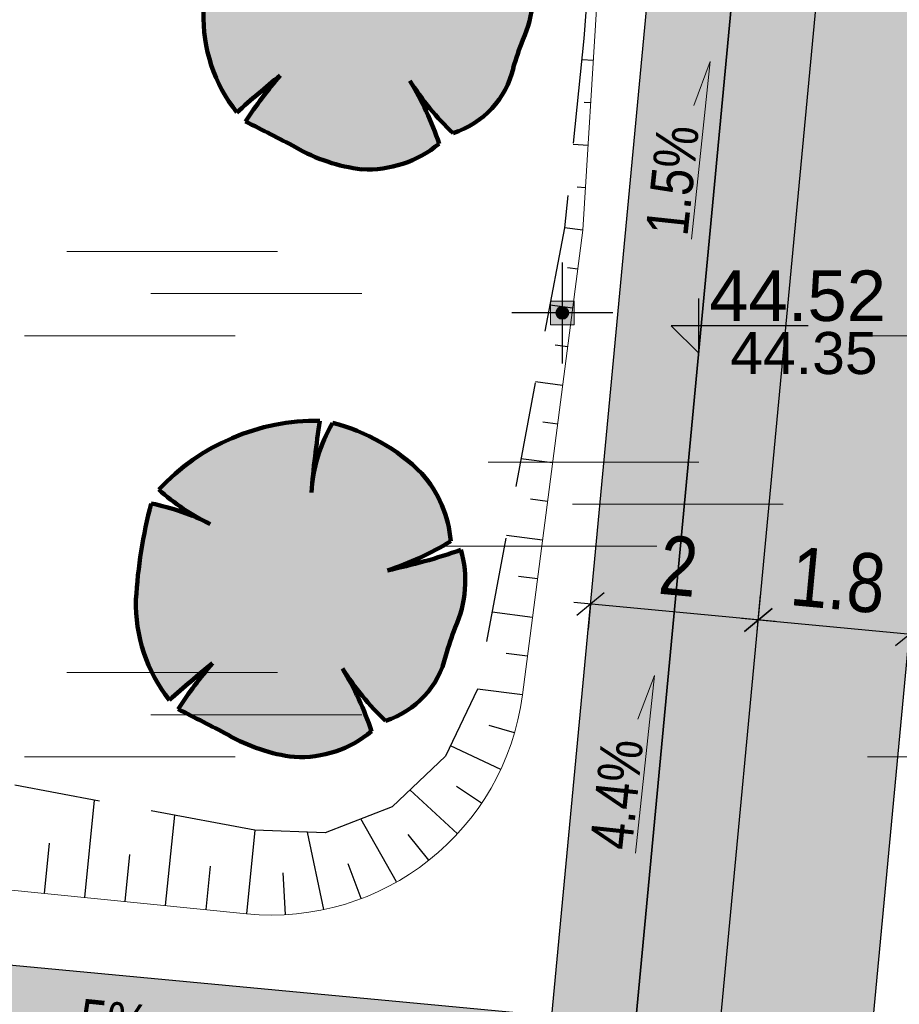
# Model space of a CAD drawing. Header units: metres. Extents: x 0 to 5465380, y 0 to 5925815.
# Tile 43 of 141: x 5463934 to 5463945, y 5925503 to 5925515. Entities that reach past the tile are written whole.
import ezdxf

# ---------------------------------------------------------------- set-up
doc = ezdxf.new("R2010")
doc.units = ezdxf.units.M
for name, pattern in [('ACAD_ISO10W100', [18.5, 12, -3, 0.5, -3]), ('CENTER2', [1.125, 0.75, -0.125, 0.125, -0.125]), ('HIDDEN', [0.375, 0.25, -0.125])]:
    doc.linetypes.add(name, pattern=pattern)
for name, color, linetype, lineweight in [('#DEMCAD_OPR.OŚW.ZEW_1_Nr_Pióra__3', 30, 'Continuous', 18), ('#DEMCAD_OPR.OŚW.ZEW_1_Nr_Pióra__5', 161, 'Continuous', 25), ('#DEMCAD_OPR.OŚW.ZEW_1_Nr_Pióra__6', 5, 'Continuous', 35), ('$DR - obrzeże 8x30', 34, 'Continuous', 30), ('$DR - osie ścieżek', 7, 'CENTER2', 15), ('$DR - spadki nawierzchni', 250, 'Continuous', 0), ('$DR - wyp. chodnik', 44, 'Continuous', 5), ('$DR - zał. arch.', 7, 'Continuous', 13), ('$DR - zał. mapa', 250, 'Continuous', 0), ('____rosliny_Nr_Pióra__161', 62, 'Continuous', 0), ('____rosliny_Nr_Pióra__165', 62, 'Continuous', 200)]:
    doc.layers.add(name, color=color, linetype=linetype, lineweight=lineweight)
for name, color, linetype in [('$DR - rzędne', 1, 'Continuous'), ('$DR - wymiary', 7, 'Continuous'), ('____rosliny', 7, 'Continuous'), ('AecObjExplode_rys 1_Vport_D5A', 7, 'Continuous'), ('AecObjExplode_rys 3_Vport_DDD', 7, 'Continuous'), ('AecObjExplode_rys 4_Vport_E22', 7, 'Continuous'), ('C-DROGI-SYTUACJA', 7, 'Continuous'), ('C-DROGI-SYTUACJA-ETYKIETY', 7, 'Continuous'), ('C-TEREN-SKARPY', 94, 'Continuous')]:
    doc.layers.add(name, color=color, linetype=linetype)
doc.layers.add('CC_Inne', color=7, linetype='Continuous', lineweight=18, true_color=0x0a0909)
doc.styles.add('ARIAL 2', font='ARIALN.TTF')
doc.styles.add('simplex', font='ARIALN.TTF', dxfattribs={"width": 0.7})
doc.styles.get("Standard").update_dxf_attribs({"font": 'arial.ttf'})
doc.dimstyles.new('LINIOWY', dxfattribs={"dimtxt": 0.7, "dimasz": 0.3, "dimexe": 0.3, "dimexo": 0, "dimgap": 0.2, "dimtad": 1, "dimzin": 9, "dimdsep": 46, "dimtxsty": 'ARIAL 2', "dimblk": 'OBLIQUE', "dimcen": 0, "dimdle": 0.2, "dimclrd": 7, "dimclre": 7, "dimclrt": 1, "dimadec": 0, "dimazin": 0, "dimtfac": 1, "dimtofl": 0, "dimtmove": 1, "dimatfit": 3, "dimldrblk": 'OBLIQUE', "dimfxl": 0.3, "dimfxlon": 1, "dimtolj": 1, "dimtzin": 1, "dimarcsym": 0})

# ---------------------------------------------------------------- blocks, each defined once
blk = doc.blocks.new('GK.6640.1913.2022 szara')
at = {"layer": 'CC_Inne', "color": 252}
for points in [[(5463934.981, 5925512.264), (5463937.481, 5925512.264)], [(5463935.981, 5925511.764), (5463938.481, 5925511.764)], [(5463934.481, 5925511.264), (5463936.981, 5925511.264)], [(5463944.481, 5925511.264), (5463946.981, 5925511.264)], [(5463939.981, 5925509.764), (5463942.481, 5925509.764)], [(5463940.981, 5925509.264), (5463943.481, 5925509.264)], [(5463939.481, 5925508.764), (5463941.981, 5925508.764)], [(5463934.981, 5925507.264), (5463937.481, 5925507.264)], [(5463935.981, 5925506.764), (5463938.481, 5925506.764)], [(5463934.481, 5925506.264), (5463936.981, 5925506.264)], [(5463944.481, 5925506.264), (5463946.981, 5925506.264)]]:
    blk.add_lwpolyline(points, dxfattribs=at)
blk = doc.blocks.new('Symbol drzewa rzut 1 12', base_point=(5464021.331, 5925651.474))
at = {"layer": '____rosliny_Nr_Pióra__161', "linetype": 'Continuous'}
blk.add_hatch(color=256, dxfattribs=at).paths.add_polyline_path([(5464020.428, 5925649.763, 0.102387), (5464021.207, 5925649.479, 0.189926), (5464022.131, 5925649.758, 0.058172), (5464021.806, 5925650.513, 0.060987), (5464022.3, 5925649.878, 0.261493), (5464023.036, 5925650.633, -0.023868), (5464023.157, 5925650.963, 0.176093), (5464023.249, 5925651.883, -0.033475), (5464022.37, 5925651.663, 0.059133), (5464023.13, 5925651.989, 0.165491), (5464022.81, 5925652.801, 0.138163), (5464021.766, 5925653.43, 0.117282), (5464021.493, 5925652.611, -0.017941), (5464021.617, 5925653.461, 0.21157), (5464019.685, 5925652.696, 0.07472), (5464020.285, 5925652.27, 0.066738), (5464019.59, 5925652.534, 0.048896), (5464019.379, 5925651.397, 0.176271), (5464019.743, 5925650.195, -0.009616), (5464020.267, 5925650.619, 0.030984), (5464019.843, 5925650.083, -0.00375)], flags=0)
at = {"layer": '____rosliny_Nr_Pióra__165', "linetype": 'Continuous'}
for centre, radius, start, end in [((5464021.514, 5925650.898), 2.565, 87.7038, 135.4874), ((5464033.401, 5925651.31), 11.978, 169.6537, 173.7651), ((5464023.352, 5925652.446), 1.866, 148.201, 174.9578), ((5464021.171, 5925651.262), 2.248, 43.1971, 74.6625), ((5464021.777, 5925651.924), 1.355, 2.7308, 40.3178), ((5464021.403, 5925654.481), 2.478, 226.083, 243.1759), ((5464025.286, 5925650.887), 5.929, 163.8748, 175.0721), ((5464018.952, 5925649.81), 2.798, 61.5472, 76.8198), ((5464021.377, 5925655.028), 3.509, 286.4462, 299.9827), ((5464021.167, 5925658.332), 6.776, 280.2246, 287.8936), ((5464021.938, 5925651.55), 1.353, 334.319, 14.2669), ((5464021.213, 5925651.296), 1.837, 176.8614, 216.849), ((5464026.549, 5925649.526), 3.684, 157.0402, 162.5092), ((5464031.043, 5925636.781), 17.539, 127.9083, 130.1121), ((5464024.373, 5925646.933), 5.518, 138.0797, 145.1786), ((5464021.995, 5925650.912), 1.078, 286.4227, 345.04), ((5464024.647, 5925652.213), 3.311, 210.8951, 224.8549), ((5464018.734, 5925648.74), 3.546, 16.6807, 29.9976), ((5463998.76, 5925610.961), 44.442, 60.8198, 61.6791), ((5464021.503, 5925651.503), 2.046, 238.2841, 261.668), ((5464021.315, 5925650.792), 1.317, 265.2902, 308.3056)]:
    blk.add_arc(centre, radius, start, end, dxfattribs=at)
blk = doc.blocks.new('świetlica_bezrzecze_PB_PZT oczyszczony')
at = {"layer": '#DEMCAD_OPR.OŚW.ZEW_1_Nr_Pióra__3', "linetype": 'Continuous'}
blk.add_hatch(color=256, dxfattribs=at).paths.add_polyline_path([(5463940.934, 5925511.535, 1), (5463940.789, 5925511.535, 1)], flags=0)
at = {"layer": '#DEMCAD_OPR.OŚW.ZEW_1_Nr_Pióra__6', "linetype": 'Continuous'}
blk.add_hatch(color=256, dxfattribs=at).paths.add_polyline_path([(5463941.001, 5925511.675), (5463940.721, 5925511.675), (5463940.721, 5925511.395), (5463941.001, 5925511.395)], flags=0)
at = {"layer": '#DEMCAD_OPR.OŚW.ZEW_1_Nr_Pióra__3', "linetype": 'Continuous', "flags": 128}
blk.add_lwpolyline([(5463940.721, 5925511.675), (5463941.001, 5925511.675), (5463941.001, 5925511.395), (5463940.721, 5925511.395)], close=True, dxfattribs=at)
at = {"layer": '#DEMCAD_OPR.OŚW.ZEW_1_Nr_Pióra__5', "linetype": 'Continuous', "flags": 128}
for points in [[(5463940.861, 5925512.135), (5463940.861, 5925510.935)], [(5463941.461, 5925511.535), (5463940.261, 5925511.535)]]:
    blk.add_lwpolyline(points, dxfattribs=at)
at = {"layer": '#DEMCAD_OPR.OŚW.ZEW_1_Nr_Pióra__6', "linetype": 'Continuous'}
blk.add_circle((5463940.861, 5925511.535), 0.0725, dxfattribs=at)
at = {"layer": '____rosliny', "linetype": 'Continuous', "rotation": 1.544128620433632}
for p in [(5463938.553, 5925515.237), (5463937.752, 5925508.261)]:
    blk.add_blockref('Symbol drzewa rzut 1 12', p, dxfattribs=at)
blk = doc.blocks.new('_OBLIQUE')
at = {"color": 0, "linetype": 'ByBlock'}
blk.add_line((-0.5, -0.5), (0.5, 0.5), dxfattribs=at)
blk = doc.blocks.new('*D129')
at = {"layer": '$DR - wymiary', "color": 7, "lineweight": -2, "transparency": 16777216}
for p, q in [((5463943.173, 5925507.752), (5463943.214, 5925508.187)), ((5463944.965, 5925507.584), (5463945.006, 5925508.019)), ((5463945.177, 5925507.702), (5463942.987, 5925507.908))]:
    blk.add_line(p, q, dxfattribs=at)
at = {"layer": 'Defpoints', "color": 0, "transparency": 16777216}
for p in [(5463943.186, 5925507.889), (5463943.173, 5925507.752), (5463944.965, 5925507.584)]:
    blk.add_point(p, dxfattribs=at)
at = {"layer": '$DR - wymiary', "color": 7, "lineweight": -2, "transparency": 16777216, "xscale": 0.3, "yscale": 0.3, "zscale": 0.3}
for p, rotation in [((5463943.186, 5925507.889), 174.6285203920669), ((5463944.978, 5925507.72), 354.6285203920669)]:
    blk.add_blockref('_OBLIQUE', p, dxfattribs=dict(at, rotation=rotation))
at = {"layer": '$DR - wymiary', "color": 1, "transparency": 16777216, "insert": (5463944.134, 5925508.36), "char_height": 0.7, "attachment_point": 5, "rotation": 354.6285, "style": 'ARIAL 2'}
blk.add_mtext('\\A1;1.8', dxfattribs=at)
blk = doc.blocks.new('*D130')
at = {"layer": '$DR - wymiary', "color": 7, "lineweight": -2, "transparency": 16777216}
for p, q in [((5463943.385, 5925507.87), (5463940.996, 5925508.095)), ((5463943.173, 5925507.752), (5463943.214, 5925508.187)), ((5463941.195, 5925508.076), (5463941.167, 5925507.777))]:
    blk.add_line(p, q, dxfattribs=at)
at = {"layer": 'Defpoints', "color": 0, "transparency": 16777216}
for p in [(5463941.195, 5925508.076), (5463941.195, 5925508.076), (5463943.173, 5925507.752)]:
    blk.add_point(p, dxfattribs=at)
at = {"layer": '$DR - wymiary', "color": 7, "lineweight": -2, "transparency": 16777216, "xscale": 0.3, "yscale": 0.3, "zscale": 0.3}
for p, rotation in [((5463941.195, 5925508.076), 174.6285203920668), ((5463943.186, 5925507.889), 354.6285203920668)]:
    blk.add_blockref('_OBLIQUE', p, dxfattribs=dict(at, rotation=rotation))
at = {"layer": '$DR - wymiary', "color": 1, "transparency": 16777216, "insert": (5463942.242, 5925508.531), "char_height": 0.7, "attachment_point": 5, "rotation": 354.6285, "style": 'ARIAL 2'}
blk.add_mtext('\\A1;2', dxfattribs=at)
blk = doc.blocks.new('*D133')
at = {"layer": '$DR - wymiary', "color": 7, "lineweight": -2, "transparency": 16777216}
for p, q in [((5463958.17, 5925515.873), (5463958.986, 5925515.873)), ((5463958.986, 5925515.873), (5463959.586, 5925514.871)), ((5463959.586, 5925514.871), (5463964.552, 5925514.871))]:
    blk.add_line(p, q, dxfattribs=at)
at = {"layer": 'Defpoints', "color": 0, "transparency": 16777216}
for p in [(5463958.17, 5925515.873), (5463960.186, 5925514.871), (0, 0)]:
    blk.add_point(p, dxfattribs=at)
at = {"layer": '$DR - wymiary', "color": 1, "transparency": 16777216, "insert": (5463962.469, 5925515.428), "char_height": 0.7, "attachment_point": 5, "style": 'ARIAL 2'}
blk.add_mtext('\\A1;5925515.87', dxfattribs=at)
blk = doc.blocks.new('*D134')
at = {"layer": '$DR - wymiary', "color": 7, "lineweight": -2, "transparency": 16777216}
for p, q in [((5463958.17, 5925515.873), (5463958.17, 5925515.181)), ((5463958.17, 5925515.181), (5463956.957, 5925514.581)), ((5463956.957, 5925514.581), (5463956.957, 5925509.614))]:
    blk.add_line(p, q, dxfattribs=at)
at = {"layer": 'Defpoints', "color": 0, "transparency": 16777216}
for p in [(5463958.17, 5925515.873), (5463956.957, 5925513.981), (0, 0)]:
    blk.add_point(p, dxfattribs=at)
at = {"layer": '$DR - wymiary', "color": 1, "transparency": 16777216, "insert": (5463956.399, 5925511.698), "char_height": 0.7, "attachment_point": 5, "rotation": 90, "style": 'ARIAL 2'}
blk.add_mtext('\\A1;5463958.17', dxfattribs=at)
blk = doc.blocks.new('*D135')
at = {"layer": '$DR - wymiary', "color": 7, "lineweight": -2, "transparency": 16777216}
for p, q in [((5463954.935, 5925543.267), (5463950.079, 5925543.267)), ((5463955.535, 5925542.11), (5463954.935, 5925543.267)), ((5463956.528, 5925542.11), (5463955.535, 5925542.11))]:
    blk.add_line(p, q, dxfattribs=at)
at = {"layer": 'Defpoints', "color": 0, "transparency": 16777216}
for p in [(5463954.335, 5925543.267), (5463956.528, 5925542.11), (0, 0)]:
    blk.add_point(p, dxfattribs=at)
at = {"layer": '$DR - wymiary', "color": 1, "transparency": 16777216, "insert": (5463952.107, 5925543.825), "char_height": 0.7, "attachment_point": 5, "style": 'ARIAL 2'}
blk.add_mtext('\\A1;5925542.11', dxfattribs=at)
blk = doc.blocks.new('*D136')
at = {"layer": '$DR - wymiary', "color": 7, "lineweight": -2, "transparency": 16777216}
blk.add_line((5463956.528, 5925542.11), (5463956.528, 5925536.093), dxfattribs=at)
at = {"layer": 'Defpoints', "color": 0, "transparency": 16777216}
for p in [(5463956.528, 5925542.11), (5463956.528, 5925540.459), (0, 0)]:
    blk.add_point(p, dxfattribs=at)
at = {"layer": '$DR - wymiary', "color": 1, "transparency": 16777216, "insert": (5463955.971, 5925538.176), "char_height": 0.7, "attachment_point": 5, "rotation": 90, "style": 'ARIAL 2'}
blk.add_mtext('\\A1;5463956.53', dxfattribs=at)
blk = doc.blocks.new('*D137')
at = {"layer": '$DR - wymiary', "color": 7, "lineweight": -2, "transparency": 16777216}
blk.add_line((5463958.724, 5925585.382), (5463964.93, 5925585.382), dxfattribs=at)
at = {"layer": 'Defpoints', "color": 0, "transparency": 16777216}
for p in [(5463958.724, 5925585.382), (5463960.561, 5925585.382), (0, 0)]:
    blk.add_point(p, dxfattribs=at)
at = {"layer": '$DR - wymiary', "color": 1, "transparency": 16777216, "insert": (5463962.845, 5925585.94), "char_height": 0.7, "attachment_point": 5, "style": 'ARIAL 2'}
blk.add_mtext('\\A1;5925585.38', dxfattribs=at)
blk = doc.blocks.new('*D138')
at = {"layer": '$DR - wymiary', "color": 7, "lineweight": -2, "transparency": 16777216}
blk.add_line((5463958.724, 5925585.382), (5463958.724, 5925592.131), dxfattribs=at)
at = {"layer": 'Defpoints', "color": 0, "transparency": 16777216}
for p in [(5463958.724, 5925587.769), (5463958.724, 5925585.382), (0, 0)]:
    blk.add_point(p, dxfattribs=at)
at = {"layer": '$DR - wymiary', "color": 1, "transparency": 16777216, "insert": (5463958.166, 5925590.05), "char_height": 0.7, "attachment_point": 5, "rotation": 90, "style": 'ARIAL 2'}
blk.add_mtext('\\A1;5463958.72', dxfattribs=at)
blk = doc.blocks.new('kota')
at = {"color": 0, "linetype": 'ByBlock', "lineweight": -2}
for p, q in [((0, 0), (0, 1)), ((2, 0.5), (-0.5, 0.5)), ((-0.5, 0.5), (0, 0))]:
    blk.add_line(p, q, dxfattribs=at)
blk = doc.blocks.new('AecObjExplode_rys 1_Vport_D5A')
at = {"layer": 'C-DROGI-SYTUACJA', "color": 152, "linetype": 'ACAD_ISO10W100', "lineweight": 35, "ltscale": 4}
blk.add_line((5463945.831, 5925546.704), (5463936.923, 5925451.96), dxfattribs=at)
at = {"layer": 'C-DROGI-SYTUACJA', "color": 92, "linetype": 'Continuous', "lineweight": 9}
for p, q in [((5463941.725, 5925522.582), (5463941.105, 5925512.518)), ((5463941.105, 5925512.518), (5463940.388, 5925507.001)), ((5463937.113, 5925504.402), (5463931.363, 5925504.98))]:
    blk.add_line(p, q, dxfattribs=at)
at = {"layer": 'C-DROGI-SYTUACJA', "color": 92, "linetype": 'Continuous', "lineweight": 9, "extrusion": (0, 0, -1)}
blk.add_arc((-5463937.413, 5925507.387), 3, 187.4071, 275.7397, dxfattribs=at)
at = {"layer": 'C-TEREN-SKARPY', "color": 92, "linetype": 'HIDDEN', "lineweight": -3, "ltscale": 5}
for p, q in [((5463941.705, 5925522.583), (5463941.117, 5925514.794)), ((5463941.117, 5925514.794), (5463940.887, 5925512.546)), ((5463940.887, 5925512.546), (5463939.855, 5925507.07)), ((5463940.887, 5925512.546), (5463940.887, 5925512.546)), ((5463939.855, 5925507.07), (5463939.474, 5925506.271)), ((5463939.474, 5925506.271), (5463938.841, 5925505.672)), ((5463937.212, 5925505.393), (5463934.366, 5925505.927)), ((5463938.841, 5925505.672), (5463938.047, 5925505.364)), ((5463938.047, 5925505.364), (5463937.212, 5925505.393))]:
    blk.add_line(p, q, dxfattribs=at)
at = {"layer": 'C-TEREN-SKARPY', "color": 92, "linetype": 'Continuous', "lineweight": -3}
for p, q in [((5463941.229, 5925514.531, 44.45), (5463941.091, 5925514.539, 44.381)), ((5463941.198, 5925514.028, 44.463), (5463941.119, 5925514.032, 44.423)), ((5463941.167, 5925513.524, 44.475), (5463940.988, 5925513.535, 44.386)), ((5463941.136, 5925513.021, 44.487), (5463941.037, 5925513.027, 44.438)), ((5463941.105, 5925512.518), (5463940.887, 5925512.546)), ((5463940.887, 5925512.546), (5463940.887, 5925512.546)), ((5463941.045, 5925512.055, 44.517), (5463940.923, 5925512.071, 44.455)), ((5463940.985, 5925511.591, 44.533), (5463940.714, 5925511.627, 44.397)), ((5463940.925, 5925511.132, 44.549), (5463940.777, 5925511.152, 44.475)), ((5463940.865, 5925510.673, 44.566), (5463940.542, 5925510.715, 44.403)), ((5463940.806, 5925510.214, 44.582), (5463940.631, 5925510.237, 44.494)), ((5463940.746, 5925509.755, 44.599), (5463940.37, 5925509.804, 44.409)), ((5463940.686, 5925509.296, 44.615), (5463940.485, 5925509.322, 44.514)), ((5463940.627, 5925508.837, 44.631), (5463940.199, 5925508.893, 44.416)), ((5463940.567, 5925508.378, 44.648), (5463940.34, 5925508.407, 44.533)), ((5463940.507, 5925507.919, 44.664), (5463940.027, 5925507.981, 44.422)), ((5463940.448, 5925507.46, 44.681), (5463940.194, 5925507.493, 44.553)), ((5463940.388, 5925507.001, 44.697), (5463939.855, 5925507.07, 44.428)), ((5463940.388, 5925507.001), (5463939.855, 5925507.07)), ((5463940.293, 5925506.548, 44.727), (5463939.992, 5925506.636, 44.58)), ((5463940.13, 5925506.116, 44.757), (5463939.533, 5925506.395, 44.439)), ((5463939.616, 5925505.351, 44.818), (5463939.053, 5925505.872, 44.454)), ((5463939.903, 5925505.714, 44.788), (5463939.605, 5925505.914, 44.617)), ((5463935.196, 5925504.595, 45.132), (5463935.312, 5925505.749, 44.552)), ((5463936.155, 5925504.499, 45.066), (5463936.262, 5925505.571, 44.527)), ((5463938.894, 5925504.779, 44.879), (5463938.469, 5925505.527, 44.47)), ((5463937.212, 5925505.393), (5463937.113, 5925504.402)), ((5463938.033, 5925504.452, 44.939), (5463937.839, 5925505.371, 44.486)), ((5463939.277, 5925505.037, 44.848), (5463939.034, 5925505.344, 44.655)), ((5463934.717, 5925504.643, 45.165), (5463934.777, 5925505.241, 44.864)), ((5463935.676, 5925504.547, 45.099), (5463935.731, 5925505.104, 44.819)), ((5463936.634, 5925504.451, 45.033), (5463936.686, 5925504.966, 44.773)), ((5463938.476, 5925504.582, 44.909), (5463938.32, 5925504.995, 44.693)), ((5463937.575, 5925504.392, 44.969), (5463937.548, 5925504.887, 44.732))]:
    blk.add_line(p, q, dxfattribs=at)
at = {"layer": '$DR - wymiary', "color": 7, "linetype": 'Continuous', "lineweight": -3, "xscale": 0.6500000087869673, "yscale": 0.6500000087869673, "zscale": 0.6500000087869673}
blk.add_blockref('kota', (5463942.479, 5925511.055), dxfattribs=at)
at = {"layer": 'C-DROGI-SYTUACJA-ETYKIETY', "color": 1, "linetype": 'Continuous', "lineweight": -3, "insert": (5463942.604, 5925511.43), "char_height": 0.6, "attachment_point": 7}
blk.add_mtext('44.52', dxfattribs=at)
at = {"layer": 'C-DROGI-SYTUACJA-ETYKIETY', "color": 7, "linetype": 'Continuous', "lineweight": -3, "insert": (5463942.854, 5925511.055), "char_height": 0.5, "attachment_point": 4}
blk.add_mtext('{\\fArial|b0|i0|c238|p34;44.35}', dxfattribs=at)
at = {"layer": 'C-DROGI-SYTUACJA-ETYKIETY', "color": 1, "linetype": 'Continuous', "lineweight": -3, "insert": (5463934.146, 5925489.872), "char_height": 1, "attachment_point": 7, "rotation": 84.6285, "style": 'simplex'}
blk.add_mtext('KONIEC OSI: 1+35.33\\PX=5925502.10 Y=5463941.64', dxfattribs=at)
blk = doc.blocks.new('AecObjExplode_rys 4_Vport_E22')
at = {"layer": 'C-DROGI-SYTUACJA', "color": 152, "linetype": 'ACAD_ISO10W100', "lineweight": 35, "ltscale": 4}
blk.add_line((5463945.831, 5925546.704), (5463936.923, 5925451.96), dxfattribs=at)
at = {"layer": 'C-DROGI-SYTUACJA', "color": 92, "linetype": 'Continuous', "lineweight": 9}
for p, q in [((5463941.725, 5925522.582), (5463941.105, 5925512.518)), ((5463941.105, 5925512.518), (5463940.388, 5925507.001)), ((5463937.113, 5925504.402), (5463931.363, 5925504.98))]:
    blk.add_line(p, q, dxfattribs=at)
at = {"layer": 'C-DROGI-SYTUACJA', "color": 92, "linetype": 'Continuous', "lineweight": 9, "extrusion": (0, 0, -1)}
blk.add_arc((-5463937.413, 5925507.387), 3, 187.4071, 275.7397, dxfattribs=at)
at = {"layer": 'C-TEREN-SKARPY', "color": 92, "linetype": 'HIDDEN', "lineweight": -3, "ltscale": 5}
for p, q in [((5463941.705, 5925522.583), (5463941.117, 5925514.794)), ((5463941.117, 5925514.794), (5463940.887, 5925512.546)), ((5463940.887, 5925512.546), (5463939.855, 5925507.07)), ((5463940.887, 5925512.546), (5463940.887, 5925512.546)), ((5463939.855, 5925507.07), (5463939.474, 5925506.271)), ((5463939.474, 5925506.271), (5463938.841, 5925505.672)), ((5463937.212, 5925505.393), (5463934.366, 5925505.927)), ((5463938.841, 5925505.672), (5463938.047, 5925505.364)), ((5463938.047, 5925505.364), (5463937.212, 5925505.393))]:
    blk.add_line(p, q, dxfattribs=at)
at = {"layer": 'C-TEREN-SKARPY', "color": 92, "linetype": 'Continuous', "lineweight": -3}
for p, q in [((5463941.229, 5925514.531, 44.45), (5463941.091, 5925514.539, 44.381)), ((5463941.198, 5925514.028, 44.463), (5463941.119, 5925514.032, 44.423)), ((5463941.167, 5925513.524, 44.475), (5463940.988, 5925513.535, 44.386)), ((5463941.136, 5925513.021, 44.487), (5463941.037, 5925513.027, 44.438)), ((5463941.105, 5925512.518), (5463940.887, 5925512.546)), ((5463940.887, 5925512.546), (5463940.887, 5925512.546)), ((5463941.045, 5925512.055, 44.517), (5463940.923, 5925512.071, 44.455)), ((5463940.985, 5925511.591, 44.533), (5463940.714, 5925511.627, 44.397)), ((5463940.925, 5925511.132, 44.549), (5463940.777, 5925511.152, 44.475)), ((5463940.865, 5925510.673, 44.566), (5463940.542, 5925510.715, 44.403)), ((5463940.806, 5925510.214, 44.582), (5463940.631, 5925510.237, 44.494)), ((5463940.746, 5925509.755, 44.599), (5463940.37, 5925509.804, 44.409)), ((5463940.686, 5925509.296, 44.615), (5463940.485, 5925509.322, 44.514)), ((5463940.627, 5925508.837, 44.631), (5463940.199, 5925508.893, 44.416)), ((5463940.567, 5925508.378, 44.648), (5463940.34, 5925508.407, 44.533)), ((5463940.507, 5925507.919, 44.664), (5463940.027, 5925507.981, 44.422)), ((5463940.448, 5925507.46, 44.681), (5463940.194, 5925507.493, 44.553)), ((5463940.388, 5925507.001, 44.697), (5463939.855, 5925507.07, 44.428)), ((5463940.388, 5925507.001), (5463939.855, 5925507.07)), ((5463940.293, 5925506.548, 44.727), (5463939.992, 5925506.636, 44.58)), ((5463940.13, 5925506.116, 44.757), (5463939.533, 5925506.395, 44.439)), ((5463939.616, 5925505.351, 44.818), (5463939.053, 5925505.872, 44.454)), ((5463939.903, 5925505.714, 44.788), (5463939.605, 5925505.914, 44.617)), ((5463935.196, 5925504.595, 45.132), (5463935.312, 5925505.749, 44.552)), ((5463936.155, 5925504.499, 45.066), (5463936.262, 5925505.571, 44.527)), ((5463938.894, 5925504.779, 44.879), (5463938.469, 5925505.527, 44.47)), ((5463937.212, 5925505.393), (5463937.113, 5925504.402)), ((5463938.033, 5925504.452, 44.939), (5463937.839, 5925505.371, 44.486)), ((5463939.277, 5925505.037, 44.848), (5463939.034, 5925505.344, 44.655)), ((5463934.717, 5925504.643, 45.165), (5463934.777, 5925505.241, 44.864)), ((5463935.676, 5925504.547, 45.099), (5463935.731, 5925505.104, 44.819)), ((5463936.634, 5925504.451, 45.033), (5463936.686, 5925504.966, 44.773)), ((5463938.476, 5925504.582, 44.909), (5463938.32, 5925504.995, 44.693)), ((5463937.575, 5925504.392, 44.969), (5463937.548, 5925504.887, 44.732))]:
    blk.add_line(p, q, dxfattribs=at)
at = {"layer": '$DR - wymiary', "color": 7, "linetype": 'Continuous', "lineweight": -3, "xscale": 0.6500000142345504, "yscale": 0.6500000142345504, "zscale": 0.6500000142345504}
blk.add_blockref('kota', (5463942.479, 5925511.055), dxfattribs=at)
at = {"layer": 'C-DROGI-SYTUACJA-ETYKIETY', "color": 1, "linetype": 'Continuous', "lineweight": -3, "insert": (5463942.604, 5925511.43), "char_height": 0.6, "attachment_point": 7}
blk.add_mtext('44.52', dxfattribs=at)
at = {"layer": 'C-DROGI-SYTUACJA-ETYKIETY', "color": 7, "linetype": 'Continuous', "lineweight": -3, "insert": (5463942.854, 5925511.055), "char_height": 0.5, "attachment_point": 4}
blk.add_mtext('{\\fArial|b0|i0|c238|p34;44.35}', dxfattribs=at)
at = {"layer": 'C-DROGI-SYTUACJA-ETYKIETY', "color": 1, "linetype": 'Continuous', "lineweight": -3, "insert": (5463934.146, 5925489.872), "char_height": 1, "attachment_point": 7, "rotation": 84.6285, "style": 'simplex'}
blk.add_mtext('KONIEC OSI: 1+35.33\\PX=5925502.10 Y=5463941.64', dxfattribs=at)
blk = doc.blocks.new('AecObjExplode_rys 3_Vport_DDD')
at = {"layer": 'C-DROGI-SYTUACJA', "color": 152, "linetype": 'ACAD_ISO10W100', "lineweight": 35, "ltscale": 4}
blk.add_line((5463945.831, 5925546.704), (5463936.923, 5925451.96), dxfattribs=at)
at = {"layer": 'C-DROGI-SYTUACJA', "color": 92, "linetype": 'Continuous', "lineweight": 9}
for p, q in [((5463941.725, 5925522.582), (5463941.105, 5925512.518)), ((5463941.105, 5925512.518), (5463940.388, 5925507.001)), ((5463937.113, 5925504.402), (5463931.363, 5925504.98))]:
    blk.add_line(p, q, dxfattribs=at)
at = {"layer": 'C-DROGI-SYTUACJA', "color": 92, "linetype": 'Continuous', "lineweight": 9, "extrusion": (0, 0, -1)}
blk.add_arc((-5463937.413, 5925507.387), 3, 187.4071, 275.7397, dxfattribs=at)
at = {"layer": 'C-TEREN-SKARPY', "color": 92, "linetype": 'HIDDEN', "lineweight": -3, "ltscale": 5}
for p, q in [((5463941.705, 5925522.583), (5463941.117, 5925514.794)), ((5463941.117, 5925514.794), (5463940.887, 5925512.546)), ((5463940.887, 5925512.546), (5463939.855, 5925507.07)), ((5463940.887, 5925512.546), (5463940.887, 5925512.546)), ((5463939.855, 5925507.07), (5463939.474, 5925506.271)), ((5463939.474, 5925506.271), (5463938.841, 5925505.672)), ((5463937.212, 5925505.393), (5463934.366, 5925505.927)), ((5463938.841, 5925505.672), (5463938.047, 5925505.364)), ((5463938.047, 5925505.364), (5463937.212, 5925505.393))]:
    blk.add_line(p, q, dxfattribs=at)
at = {"layer": 'C-TEREN-SKARPY', "color": 92, "linetype": 'Continuous', "lineweight": -3}
for p, q in [((5463941.229, 5925514.531, 44.45), (5463941.091, 5925514.539, 44.381)), ((5463941.198, 5925514.028, 44.463), (5463941.119, 5925514.032, 44.423)), ((5463941.167, 5925513.524, 44.475), (5463940.988, 5925513.535, 44.386)), ((5463941.136, 5925513.021, 44.487), (5463941.037, 5925513.027, 44.438)), ((5463941.105, 5925512.518), (5463940.887, 5925512.546)), ((5463940.887, 5925512.546), (5463940.887, 5925512.546)), ((5463941.045, 5925512.055, 44.517), (5463940.923, 5925512.071, 44.455)), ((5463940.985, 5925511.591, 44.533), (5463940.714, 5925511.627, 44.397)), ((5463940.925, 5925511.132, 44.549), (5463940.777, 5925511.152, 44.475)), ((5463940.865, 5925510.673, 44.566), (5463940.542, 5925510.715, 44.403)), ((5463940.806, 5925510.214, 44.582), (5463940.631, 5925510.237, 44.494)), ((5463940.746, 5925509.755, 44.599), (5463940.37, 5925509.804, 44.409)), ((5463940.686, 5925509.296, 44.615), (5463940.485, 5925509.322, 44.514)), ((5463940.627, 5925508.837, 44.631), (5463940.199, 5925508.893, 44.416)), ((5463940.567, 5925508.378, 44.648), (5463940.34, 5925508.407, 44.533)), ((5463940.507, 5925507.919, 44.664), (5463940.027, 5925507.981, 44.422)), ((5463940.448, 5925507.46, 44.681), (5463940.194, 5925507.493, 44.553)), ((5463940.388, 5925507.001, 44.697), (5463939.855, 5925507.07, 44.428)), ((5463940.388, 5925507.001), (5463939.855, 5925507.07)), ((5463940.293, 5925506.548, 44.727), (5463939.992, 5925506.636, 44.58)), ((5463940.13, 5925506.116, 44.757), (5463939.533, 5925506.395, 44.439)), ((5463939.616, 5925505.351, 44.818), (5463939.053, 5925505.872, 44.454)), ((5463939.903, 5925505.714, 44.788), (5463939.605, 5925505.914, 44.617)), ((5463935.196, 5925504.595, 45.132), (5463935.312, 5925505.749, 44.552)), ((5463936.155, 5925504.499, 45.066), (5463936.262, 5925505.571, 44.527)), ((5463938.894, 5925504.779, 44.879), (5463938.469, 5925505.527, 44.47)), ((5463937.212, 5925505.393), (5463937.113, 5925504.402)), ((5463938.033, 5925504.452, 44.939), (5463937.839, 5925505.371, 44.486)), ((5463939.277, 5925505.037, 44.848), (5463939.034, 5925505.344, 44.655)), ((5463934.717, 5925504.643, 45.165), (5463934.777, 5925505.241, 44.864)), ((5463935.676, 5925504.547, 45.099), (5463935.731, 5925505.104, 44.819)), ((5463936.634, 5925504.451, 45.033), (5463936.686, 5925504.966, 44.773)), ((5463938.476, 5925504.582, 44.909), (5463938.32, 5925504.995, 44.693)), ((5463937.575, 5925504.392, 44.969), (5463937.548, 5925504.887, 44.732))]:
    blk.add_line(p, q, dxfattribs=at)
at = {"layer": '$DR - wymiary', "color": 7, "linetype": 'Continuous', "lineweight": -3, "xscale": 0.6500000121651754, "yscale": 0.6500000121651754, "zscale": 0.6500000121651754}
blk.add_blockref('kota', (5463942.479, 5925511.055), dxfattribs=at)
at = {"layer": 'C-DROGI-SYTUACJA-ETYKIETY', "color": 1, "linetype": 'Continuous', "lineweight": -3, "insert": (5463942.604, 5925511.43), "char_height": 0.6, "attachment_point": 7}
blk.add_mtext('44.52', dxfattribs=at)
at = {"layer": 'C-DROGI-SYTUACJA-ETYKIETY', "color": 7, "linetype": 'Continuous', "lineweight": -3, "insert": (5463942.854, 5925511.055), "char_height": 0.5, "attachment_point": 4}
blk.add_mtext('{\\fArial|b0|i0|c238|p34;44.35}', dxfattribs=at)
at = {"layer": 'C-DROGI-SYTUACJA-ETYKIETY', "color": 1, "linetype": 'Continuous', "lineweight": -3, "insert": (5463934.146, 5925489.872), "char_height": 1, "attachment_point": 7, "rotation": 84.6285, "style": 'simplex'}
blk.add_mtext('KONIEC OSI: 1+35.33\\PX=5925502.10 Y=5463941.64', dxfattribs=at)

msp = doc.modelspace()

# ---------------------------------------------------------------- hatches: boundary and pattern name
at = {"layer": '$DR - wyp. chodnik'}
h = msp.add_hatch(dxfattribs=at)
h.set_pattern_fill('AR-SAND', color=256, scale=0.01)
h.set_pattern_definition([(37.5, (500, 0), (-0.01600031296, 0.48941323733), [0, -0.38608, 0, -0.4318, 0, -0.41275]), (7.5, (500, 0), (0.44952328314, 0.71682510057), [0, -0.20828, 0, -0.34798, 0, -0.13335]), (327.5, (499.6876, 0), (0.790992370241, 0.001437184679), [0, -0.127, 0, -0.4572, 0, -0.5969]), (317.5, (499.6876, 0), (0.76355645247, 0.22292932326), [0, -0.0635, 0, -0.29972, 0, -0.3429])])
h.paths.add_polyline_path([(5463958.811, 5925573.433, 1.284126), (5463952.971, 5925595.856), (5463945.622, 5925613.63), (5463944.143, 5925613.018), (5463946.37, 5925607.633, 0.194771), (5463934.37, 5925592.77, 0.959366), (5463910.944, 5925588.139, 1.531072), (5463902.406, 5925567.988), (5463893.559, 5925564.306, 0.384254), (5463887.764, 5925552.083), (5463862.231, 5925541.456), (5463863.153, 5925539.241), (5463888.637, 5925549.847), (5463903.669, 5925513.728), (5463903.08, 5925513.225), (5463904.38, 5925511.705), (5463904.595, 5925511.889), (5463910.657, 5925504.009), (5463924.399, 5925502.717), (5463924.162, 5925500.211), (5463926.552, 5925499.986), (5463926.788, 5925502.493), (5463940.548, 5925501.199), (5463939.758, 5925492.8), (5463941.75, 5925492.612), (5463945.889, 5925536.637, 1.642027), (5463958.177, 5925553.955)])
h.paths.add_polyline_path([(5463914.368, 5925570.584, -0.565703), (5463929.546, 5925559.395), (5463926.129, 5925523.186), (5463905.587, 5925514.846), (5463890.146, 5925551.946, -0.414214), (5463894.404, 5925562.275)], flags=16)
h.paths.add_polyline_path([(5463892.202, 5925579.937, -1), (5463912.302, 5925579.937, -1)], flags=16)
h.paths.add_polyline_path([(5463910.621, 5925571.408, 0.241691), (5463914.061, 5925581.767, 0.332), (5463928.141, 5925579.302), (5463928.394, 5925578.805)], flags=16)
h.paths.add_polyline_path([(5463921.709, 5925573.639), (5463929.394, 5925576.838), (5463944.809, 5925546.509), (5463940.735, 5925503.19), (5463926.976, 5925504.484), (5463932.165, 5925559.475, 0.382129)], flags=16)
h.paths.add_polyline_path([(5463912.703, 5925589.968, -1), (5463932.803, 5925589.968, -1)], flags=16)
h.paths.add_polyline_path([(5463929.85, 5925580.354, 0.111618), (5463933.295, 5925584.342, 0.375671), (5463956.374, 5925560.041), (5463956.18, 5925554.068, 0.258572), (5463946.204, 5925548.178)], flags=16)
h.paths.add_polyline_path([(5463947.101, 5925605.865), (5463951.602, 5925594.979, 0.663307), (5463956.814, 5925573.586), (5463956.436, 5925561.944, -0.732242)], flags=16)
h.paths.add_polyline_path([(5463948.674, 5925585.382, -1), (5463968.774, 5925585.382, -1)], flags=16)
h.paths.add_polyline_path([(5463956.118, 5925552.165), (5463955.923, 5925546.165, 8.05786), (5463957.918, 5925545.968), (5463958.115, 5925552.043, -20.041857)], flags=16)
h.paths.add_polyline_path([(5463926.126, 5925521.027), (5463924.587, 5925504.708), (5463911.711, 5925505.919), (5463906.286, 5925512.971)], flags=16)
h = msp.add_hatch(dxfattribs=at)
h.set_pattern_fill('AR-SAND', color=256, scale=0.01)
h.set_pattern_definition([(37.5, (0, 0), (-0.01600031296, 0.48941323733), [0, -0.38608, 0, -0.4318, 0, -0.41275]), (7.5, (0, 0), (0.44952328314, 0.71682510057), [0, -0.20828, 0, -0.34798, 0, -0.13335]), (327.5, (-0.3124, 0), (0.790992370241, 0.001437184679), [0, -0.127, 0, -0.4572, 0, -0.5969]), (317.5, (-0.3124, 0), (0.76355645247, 0.22292932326), [0, -0.0635, 0, -0.29972, 0, -0.3429])])
h.paths.add_polyline_path([(5463962.423, 5925527.04, -0.64351), (5463962.135, 5925531.582, -0.418207), (5463945.889, 5925536.637), (5463941.794, 5925493.085, -0.483548), (5463947.944, 5925488.225, -0.452883), (5463961.431, 5925500.091, -0.824957), (5463961.168, 5925504.305, -0.490584), (5463946.22, 5925515.873, -0.525282)])
h.paths.add_polyline_path([(5463946.415, 5925523.006), (5463947.256, 5925531.949, 0.126926), (5463953.333, 5925528.744, 0.168021)], flags=16)
h.paths.add_polyline_path([(5463945.292, 5925511.055, 0.204983), (5463952.764, 5925503.23, 0.075674), (5463952.869, 5925500.524, 0.132857), (5463947.635, 5925495.307, 0.117384), (5463943.938, 5925496.661)], flags=16)

# ---------------------------------------------------------------- linework, layer by layer
at = {"layer": '$DR - obrzeże 8x30', "flags": 128}
msp.add_lwpolyline([(5463920.599, 5925436.903), (5463921.147, 5925442.718), (5463937.867, 5925451.322), (5463945.889, 5925536.637, 1.642027), (5463958.177, 5925553.955), (5463958.811, 5925573.433, 1.284126), (5463952.971, 5925595.856), (5463945.622, 5925613.63)], format="xyb", dxfattribs=at)
for points in [[(5463929.394, 5925576.838), (5463921.709, 5925573.639, -0.382129), (5463932.165, 5925559.475), (5463926.976, 5925504.484), (5463940.735, 5925503.19), (5463944.809, 5925546.509)], [(5463952.869, 5925500.524, 0.132857), (5463947.635, 5925495.307, 0.117384), (5463943.938, 5925496.661), (5463945.292, 5925511.055, 0.204983), (5463952.764, 5925503.23, 0.075674)]]:
    msp.add_lwpolyline(points, format="xyb", close=True, dxfattribs=at)
at = {"layer": '$DR - osie ścieżek', "flags": 128}
msp.add_lwpolyline([(5463928.152, 5925581.488), (5463945.831, 5925546.704), (5463936.923, 5925451.96), (5463919.992, 5925443.248)], dxfattribs=at)
at = {"layer": '$DR - spadki nawierzchni', "flags": 128}
for points in [[(5463942.392, 5925512.409), (5463942.617, 5925514.518), (5463942.421, 5925513.998)], [(5463941.729, 5925505.121), (5463941.954, 5925507.23), (5463941.758, 5925506.71)]]:
    msp.add_lwpolyline(points, dxfattribs=at)

# ---------------------------------------------------------------- block references
at = {"layer": '$DR - zał. arch.'}
msp.add_blockref('świetlica_bezrzecze_PB_PZT oczyszczony', (0, 0), dxfattribs=at)
at = {"layer": '$DR - zał. mapa'}
msp.add_blockref('GK.6640.1913.2022 szara', (0, 0), dxfattribs=at)
at = {"layer": 'AecObjExplode_rys 1_Vport_D5A'}
msp.add_blockref('AecObjExplode_rys 1_Vport_D5A', (0, 0), dxfattribs=at)
at = {"layer": 'AecObjExplode_rys 3_Vport_DDD'}
msp.add_blockref('AecObjExplode_rys 3_Vport_DDD', (0, 0), dxfattribs=at)
at = {"layer": 'AecObjExplode_rys 4_Vport_E22'}
msp.add_blockref('AecObjExplode_rys 4_Vport_E22', (0, 0), dxfattribs=at)

# ---------------------------------------------------------------- texts
at = {"layer": '$DR - rzędne', "color": 1, "char_height": 0.5, "attachment_point": 5, "style": 'ARIAL 2'}
for s, insert, rotation in [('\\A1;1.5%', (5463942.169, 5925513.11), 83.8942), ('\\A1;4.4%', (5463941.506, 5925505.822), 83.8942), ('\\A1;5%', (5463935.547, 5925503.102), 354.177)]:
    msp.add_mtext(s, dxfattribs=dict(at, insert=insert, rotation=rotation))

# ---------------------------------------------------------------- dimensions: what is measured, and where the dimension line sits
at = {"layer": '$DR - wymiary'}
for feature_location, offset, dtype, picture, middle in [((5463958.723835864, 5925585.382389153), (0, 2.386563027), 1, '*D138', (5463958.166434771, 5925590.050091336)), ((5463958.723835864, 5925585.382389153), (1.837338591, 0), 0, '*D137', (5463962.845417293, 5925585.939790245)), ((5463956.528263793, 5925542.110286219), (-2.192780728, 1.156967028), 0, '*D135', (5463952.107345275, 5925543.824654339)), ((5463956.528263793, 5925542.110286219), (0, -1.650806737), 1, '*D136', (5463955.970862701, 5925538.176191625)), ((5463958.170207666, 5925515.87264403), (2.015391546, -1.001881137), 0, '*D133', (5463962.46888707, 5925515.428163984)), ((5463958.170207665, 5925515.87264403), (-1.21356488, -1.891758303), 1, '*D134', (5463956.399241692, 5925511.69759787))]:
    dim = msp.add_ordinate_dim(feature_location=feature_location, offset=offset, dtype=dtype, origin=(0, 0), dimstyle='LINIOWY', override={"dimfxlon": 0}, dxfattribs=at)
    dim.commit()
    dim.dimension.update_dxf_attribs({"geometry": picture, "text_midpoint": middle})
dim = msp.add_linear_dim(base=(5463941.195, 5925508.076), p1=(5463943.173, 5925507.752), p2=(5463941.195, 5925508.076), angle=354.6285, dimstyle='LINIOWY', dxfattribs=at)
dim.commit()
dim.dimension.update_dxf_attribs({"geometry": '*D130', "text_midpoint": (5463942.242, 5925508.531)})
dim = msp.add_aligned_dim(p1=(5463944.965, 5925507.584), p2=(5463943.173, 5925507.752), distance=-0.137, dimstyle='LINIOWY', dxfattribs=at)
dim.commit()
dim.dimension.update_dxf_attribs({"geometry": '*D129', "text_midpoint": (5463944.134, 5925508.36)})

doc.saveas('drawing.dxf')
